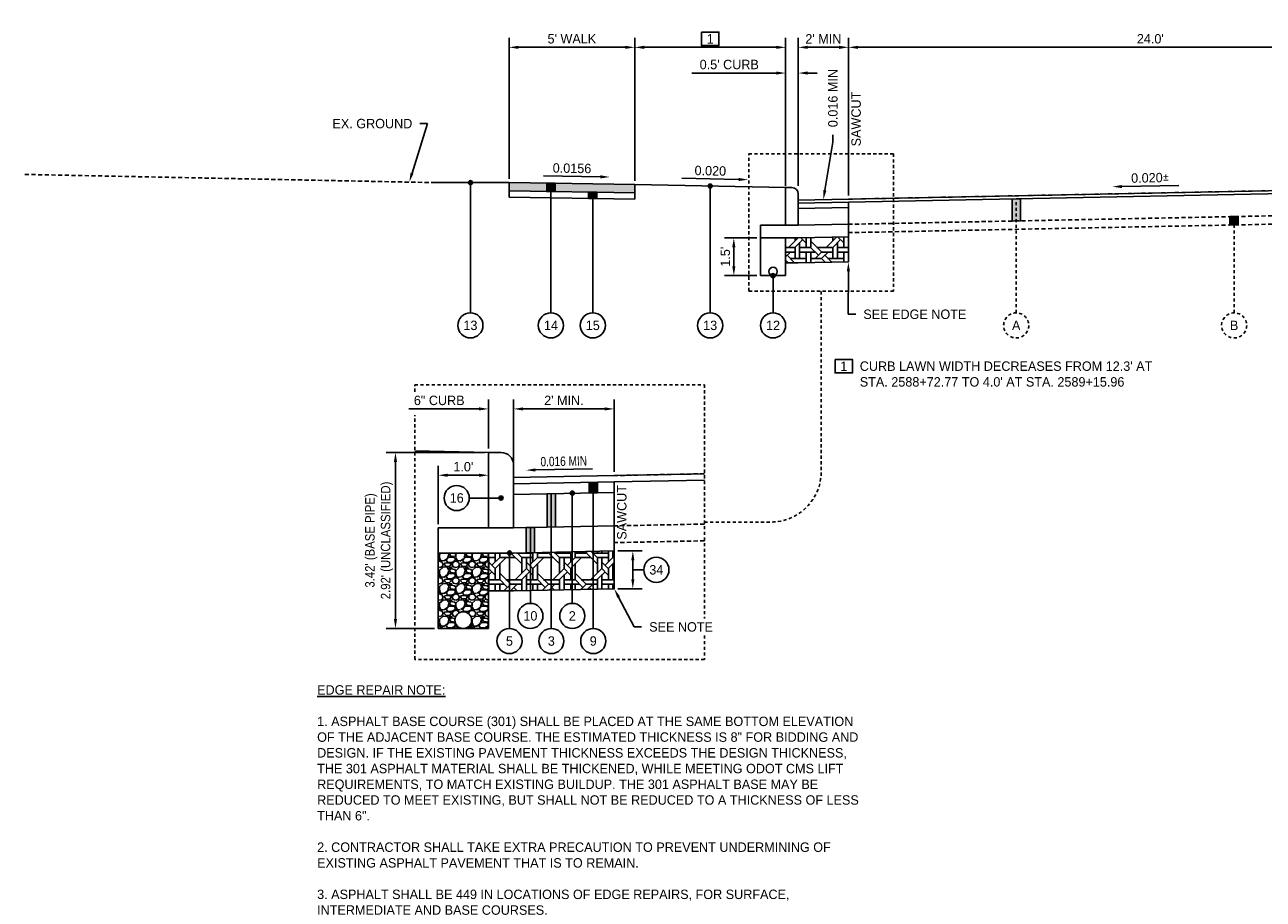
# Model space of a CAD drawing. Header units: feet. Extents: x 904 to 1979, y -2403 to -1843.
# Tile 32 of 34: x 1826 to 1875, y -1901 to -1866. Entities that reach past the tile are written whole.
import ezdxf
from ezdxf import colors
from ezdxf.entities.mleader import LeaderData, LeaderLine
from ezdxf.math import Vec2, Vec3

# ---------------------------------------------------------------- set-up
doc = ezdxf.new("R2010")
doc.units = ezdxf.units.FT
doc.header["$MEASUREMENT"] = 0
doc.linetypes.add('HIDDEN', pattern=[0.375, 0.25, -0.125])
doc.linetypes.add('OhDOT_USTN3', pattern=[0.22, 0.165, -0.055])
for name, color, linetype in [('PV_X_EOP', 27, 'OhDOT_USTN3'), ('RD_P_Text', 1, 'Continuous'), ('SC_Shading1', 247, 'Continuous'), ('SC_Shading1_Resurfacing', 247, 'Continuous'), ('SC_Shading2', 255, 'Continuous')]:
    doc.layers.add(name, color=color, linetype=linetype)
doc.styles.add('Slanted-Normal', font='font31.shx', dxfattribs={"height": 0.1})
doc.styles.get("Standard").update_dxf_attribs({"font": 'font31.shx'})
doc.dimstyles.new('COEC', dxfattribs={"dimscale": 13.9, "dimtxt": 0.18, "dimasz": 0.18, "dimexe": 0.18, "dimexo": 0.0625, "dimgap": 0.09, "dimtad": 1, "dimzin": 0, "dimdsep": 46, "dimtxsty": 'Standard', "dimcen": 0.09, "dimclrd": 256, "dimclre": 256, "dimclrt": 256, "dimaunit": 1, "dimadec": 4, "dimazin": 0, "dimtfac": 1, "dimtofl": 0, "dimtmove": 0, "dimatfit": 3, "dimfxl": 1, "dimtolj": 1, "dimtzin": 0, "dimlwd": -1, "dimlwe": -1, "dimarcsym": 0})

# ---------------------------------------------------------------- blocks, each defined once
blk = doc.blocks.new('*D1103')
at = {"layer": 'Defpoints', "color": 0, "transparency": 16777216}
for p in [(1882.37, -1866.596), (1858.37, -1867.041), (1858.37, -1873.076)]:
    blk.add_point(p, dxfattribs=at)
at = {"layer": 'RD_P_Text', "transparency": 16777216}
for p, q in [((1858.37, -1872.926), (1858.37, -1866.666)), ((1882.37, -1866.746), (1882.37, -1867.416)), ((1881.995, -1867.041), (1858.745, -1867.041))]:
    blk.add_line(p, q, dxfattribs=at)
for points in [[(1858.745, -1866.979), (1858.745, -1867.104), (1858.37, -1867.041)], [(1881.995, -1866.979), (1881.995, -1867.104), (1882.37, -1867.041)]]:
    blk.add_solid(points, dxfattribs=at)
at = {"layer": 'RD_P_Text', "transparency": 16777216, "insert": (1870.37, -1866.704), "char_height": 0.375, "attachment_point": 5}
blk.add_mtext("\\A1;24.0'", dxfattribs=at)
blk = doc.blocks.new('*D1097')
at = {"layer": 'Defpoints', "color": 0, "transparency": 16777216}
for p in [(1855.87, -1868.064), (1855.87, -1872.699), (1856.37, -1872.699)]:
    blk.add_point(p, dxfattribs=at)
at = {"layer": 'RD_P_Text', "transparency": 16777216}
for p, q in [((1855.87, -1872.549), (1855.87, -1867.689)), ((1856.37, -1872.549), (1856.37, -1867.689)), ((1855.495, -1868.064), (1852.135, -1868.064)), ((1856.745, -1868.064), (1857.12, -1868.064))]:
    blk.add_line(p, q, dxfattribs=at)
for points in [[(1855.495, -1868.001), (1855.495, -1868.126), (1855.87, -1868.064)], [(1856.745, -1868.001), (1856.745, -1868.126), (1856.37, -1868.064)]]:
    blk.add_solid(points, dxfattribs=at)
at = {"layer": 'RD_P_Text', "transparency": 16777216, "insert": (1853.628, -1867.726), "char_height": 0.375, "attachment_point": 5}
blk.add_mtext("\\A1;0.5' CURB", dxfattribs=at)
blk = doc.blocks.new('*D1096')
at = {"layer": 'Defpoints', "color": 0, "transparency": 16777216}
for p in [(1849.87, -1867.041), (1849.87, -1872.496), (1855.87, -1872.699)]:
    blk.add_point(p, dxfattribs=at)
at = {"layer": 'RD_P_Text', "transparency": 16777216}
for p, q in [((1849.87, -1872.346), (1849.87, -1866.666)), ((1855.87, -1872.549), (1855.87, -1866.666)), ((1855.495, -1867.041), (1850.245, -1867.041))]:
    blk.add_line(p, q, dxfattribs=at)
for points in [[(1850.245, -1866.979), (1850.245, -1867.104), (1849.87, -1867.041)], [(1855.495, -1866.979), (1855.495, -1867.104), (1855.87, -1867.041)]]:
    blk.add_solid(points, dxfattribs=at)
at = {"layer": 'RD_P_Text', "transparency": 16777216, "insert": (1852.87, -1866.704), "char_height": 0.375, "attachment_point": 5}
blk.add_mtext('\\A1;1', dxfattribs=at)
blk = doc.blocks.new('*D1100')
at = {"layer": 'Defpoints', "color": 0, "transparency": 16777216}
for p in [(1844.87, -1867.041), (1844.87, -1872.418), (1849.87, -1872.496)]:
    blk.add_point(p, dxfattribs=at)
at = {"layer": 'RD_P_Text', "transparency": 16777216}
for p, q in [((1844.87, -1872.268), (1844.87, -1866.666)), ((1849.87, -1872.346), (1849.87, -1866.666)), ((1849.495, -1867.041), (1845.245, -1867.041))]:
    blk.add_line(p, q, dxfattribs=at)
for points in [[(1845.245, -1866.979), (1845.245, -1867.104), (1844.87, -1867.041)], [(1849.495, -1866.979), (1849.495, -1867.104), (1849.87, -1867.041)]]:
    blk.add_solid(points, dxfattribs=at)
at = {"layer": 'RD_P_Text', "transparency": 16777216, "insert": (1847.37, -1866.704), "char_height": 0.375, "attachment_point": 5}
blk.add_mtext("\\A1;5' WALK", dxfattribs=at)
blk = doc.blocks.new('*D1106')
at = {"layer": 'Defpoints', "color": 0, "transparency": 16777216}
for p in [(1845.053, -1881.416), (1845.053, -1883.645), (1849.053, -1884.065)]:
    blk.add_point(p, dxfattribs=at)
at = {"layer": 'RD_P_Text', "transparency": 16777216}
for p, q in [((1845.053, -1883.495), (1845.053, -1881.041)), ((1849.053, -1883.915), (1849.053, -1881.041)), ((1848.678, -1881.416), (1845.428, -1881.416))]:
    blk.add_line(p, q, dxfattribs=at)
for points in [[(1845.428, -1881.354), (1845.428, -1881.479), (1845.053, -1881.416)], [(1848.678, -1881.354), (1848.678, -1881.479), (1849.053, -1881.416)]]:
    blk.add_solid(points, dxfattribs=at)
at = {"layer": 'RD_P_Text', "transparency": 16777216, "insert": (1847.053, -1881.079), "char_height": 0.375, "attachment_point": 5}
blk.add_mtext("\\A1;2' MIN.", dxfattribs=at)
blk = doc.blocks.new('*D1107')
at = {"layer": 'Defpoints', "color": 0, "transparency": 16777216}
for p in [(1844.053, -1881.416), (1844.053, -1883.145), (1845.053, -1883.645)]:
    blk.add_point(p, dxfattribs=at)
at = {"layer": 'RD_P_Text', "transparency": 16777216}
for p, q in [((1844.053, -1882.995), (1844.053, -1881.041)), ((1845.053, -1883.495), (1845.053, -1881.041)), ((1843.678, -1881.416), (1840.887, -1881.416)), ((1845.428, -1881.416), (1845.803, -1881.416))]:
    blk.add_line(p, q, dxfattribs=at)
for points in [[(1843.678, -1881.354), (1843.678, -1881.479), (1844.053, -1881.416)], [(1845.428, -1881.354), (1845.428, -1881.479), (1845.053, -1881.416)]]:
    blk.add_solid(points, dxfattribs=at)
at = {"layer": 'RD_P_Text', "transparency": 16777216, "insert": (1842.095, -1881.079), "char_height": 0.375, "attachment_point": 5}
blk.add_mtext('\\A1;6" CURB', dxfattribs=at)
blk = doc.blocks.new('*D1108')
at = {"layer": 'Defpoints', "color": 0, "transparency": 16777216}
for p in [(1844.053, -1883.145), (1840.356, -1890.145), (1842.053, -1890.145)]:
    blk.add_point(p, dxfattribs=at)
at = {"layer": 'RD_P_Text', "transparency": 16777216}
for p, q in [((1843.903, -1883.145), (1839.981, -1883.145)), ((1840.356, -1883.52), (1840.356, -1889.77)), ((1841.903, -1890.145), (1839.981, -1890.145))]:
    blk.add_line(p, q, dxfattribs=at)
for points in [[(1840.293, -1883.52), (1840.418, -1883.52), (1840.356, -1883.145)], [(1840.293, -1889.77), (1840.418, -1889.77), (1840.356, -1890.145)]]:
    blk.add_solid(points, dxfattribs=at)
at = {"layer": 'RD_P_Text', "transparency": 16777216, "insert": (1839.706, -1886.645), "char_height": 0.375, "attachment_point": 5, "rotation": 90}
blk.add_mtext("\\A1;{\\W0.9;3.42' (BASE PIPE)\\P2.92' (UNCLASSIFIED)}", dxfattribs=at)
blk = doc.blocks.new('*D1109')
at = {"layer": 'Defpoints', "color": 0, "transparency": 16777216}
for p in [(1853.81, -1874.616), (1854.87, -1874.616), (1854.87, -1876.116)]:
    blk.add_point(p, dxfattribs=at)
at = {"layer": 'RD_P_Text', "transparency": 16777216}
for p, q in [((1854.72, -1874.616), (1853.435, -1874.616)), ((1853.81, -1875.741), (1853.81, -1874.991)), ((1854.72, -1876.116), (1853.435, -1876.116))]:
    blk.add_line(p, q, dxfattribs=at)
for points in [[(1853.747, -1874.991), (1853.872, -1874.991), (1853.81, -1874.616)], [(1853.747, -1875.741), (1853.872, -1875.741), (1853.81, -1876.116)]]:
    blk.add_solid(points, dxfattribs=at)
at = {"layer": 'RD_P_Text', "transparency": 16777216, "insert": (1853.472, -1875.366), "char_height": 0.375, "attachment_point": 5, "rotation": 90}
blk.add_mtext("\\A1;1.5'", dxfattribs=at)
blk = doc.blocks.new('*D1110')
at = {"layer": 'Defpoints', "color": 0, "transparency": 16777216}
for p in [(1844.053, -1883.145), (1842.053, -1884.053), (1842.053, -1886.145)]:
    blk.add_point(p, dxfattribs=at)
at = {"layer": 'RD_P_Text', "transparency": 16777216}
for p, q in [((1844.053, -1883.295), (1844.053, -1884.428)), ((1842.053, -1885.995), (1842.053, -1883.678)), ((1843.678, -1884.053), (1842.428, -1884.053))]:
    blk.add_line(p, q, dxfattribs=at)
for points in [[(1842.428, -1883.99), (1842.428, -1884.115), (1842.053, -1884.053)], [(1843.678, -1883.99), (1843.678, -1884.115), (1844.053, -1884.053)]]:
    blk.add_solid(points, dxfattribs=at)
at = {"layer": 'RD_P_Text', "transparency": 16777216, "insert": (1843.053, -1883.715), "char_height": 0.375, "attachment_point": 5}
blk.add_mtext("\\A1;1.0'", dxfattribs=at)
blk = doc.blocks.new('*D1111')
at = {"layer": 'Defpoints', "color": 0, "transparency": 16777216}
for p in [(1856.37, -1867.041), (1856.37, -1872.699), (1858.37, -1873.076)]:
    blk.add_point(p, dxfattribs=at)
at = {"layer": 'RD_P_Text', "transparency": 16777216}
for p, q in [((1856.37, -1872.549), (1856.37, -1866.666)), ((1858.37, -1872.926), (1858.37, -1866.666)), ((1857.995, -1867.041), (1856.745, -1867.041))]:
    blk.add_line(p, q, dxfattribs=at)
for points in [[(1856.745, -1866.979), (1856.745, -1867.104), (1856.37, -1867.041)], [(1857.995, -1866.979), (1857.995, -1867.104), (1858.37, -1867.041)]]:
    blk.add_solid(points, dxfattribs=at)
at = {"layer": 'RD_P_Text', "transparency": 16777216, "insert": (1857.37, -1866.704), "char_height": 0.375, "attachment_point": 5}
blk.add_mtext("\\A1;2' MIN", dxfattribs=at)
blk = doc.blocks.new('*D1409')
at = {"layer": 'Defpoints', "color": 0, "transparency": 16777216}
for p in [(1849.053, -1887.064), (1849.053, -1888.564), (1849.793, -1888.564)]:
    blk.add_point(p, dxfattribs=at)
at = {"layer": 'RD_P_Text', "transparency": 16777216}
for p, q in [((1849.203, -1887.064), (1850.168, -1887.064)), ((1849.793, -1887.439), (1849.793, -1888.189)), ((1849.203, -1888.564), (1850.168, -1888.564))]:
    blk.add_line(p, q, dxfattribs=at)
for points in [[(1849.731, -1887.439), (1849.856, -1887.439), (1849.793, -1887.064)], [(1849.731, -1888.189), (1849.856, -1888.189), (1849.793, -1888.564)]]:
    blk.add_solid(points, dxfattribs=at)

msp = doc.modelspace()

# ---------------------------------------------------------------- hatches: boundary and pattern name
at = {"layer": 'RD_P_Text'}
h = msp.add_hatch(color=256, dxfattribs=at)
h.dxf.hatch_style = 1
edge = h.paths.add_edge_path()
edge.add_arc((1843.336, -1872.418), 0.08, 0, 360)
h = msp.add_hatch(color=256, dxfattribs=at)
h.dxf.hatch_style = 1
h.paths.add_polyline_path([(1846.37, -1872.441), (1846.702, -1872.446), (1846.702, -1872.779), (1846.37, -1872.774)])
h = msp.add_hatch(color=256, dxfattribs=at)
h.dxf.hatch_style = 1
edge = h.paths.add_edge_path()
edge.add_arc((1852.87, -1872.556), 0.08, 0, 360)
h = msp.add_hatch(color=256, dxfattribs=at)
h.dxf.hatch_style = 1
h.paths.add_polyline_path([(1848.036, -1872.8), (1848.368, -1872.805), (1848.368, -1873.055), (1848.036, -1873.05)])
h = msp.add_hatch(color=256, dxfattribs=at)
h.dxf.hatch_style = 1
h.paths.add_polyline_path([(1864.871, -1873.071), (1865.204, -1873.064), (1865.204, -1873.939), (1864.871, -1873.946)])
h = msp.add_hatch(color=256, dxfattribs=at)
h.dxf.hatch_style = 1
h.paths.add_polyline_path([(1873.537, -1873.772), (1873.87, -1873.766), (1873.87, -1874.099), (1873.537, -1874.106)])
h = msp.add_hatch(color=256, dxfattribs=at)
h.dxf.hatch_style = 1
edge = h.paths.add_edge_path()
edge.add_arc((1855.37, -1876.116), 0.08, 0, 360)
h = msp.add_hatch(color=256, dxfattribs=at)
h.dxf.hatch_style = 1
h.paths.add_polyline_path([(1848.387, -1884.328), (1848.387, -1884.745), (1848.053, -1884.752), (1848.053, -1884.335)])
h = msp.add_hatch(color=256, dxfattribs=at)
h.dxf.hatch_style = 1
edge = h.paths.add_edge_path()
edge.add_arc((1844.553, -1884.958), 0.08, 0, 360)
h = msp.add_hatch(color=256, dxfattribs=at)
h.dxf.hatch_style = 1
h.paths.add_polyline_path([(1846.72, -1884.778), (1846.72, -1886.11), (1846.387, -1886.117), (1846.387, -1884.785)])
h = msp.add_hatch(color=256, dxfattribs=at)
h.dxf.hatch_style = 1
edge = h.paths.add_edge_path()
edge.add_arc((1847.387, -1884.765), 0.08, 0, 360)
h = msp.add_hatch(color=256, dxfattribs=at)
h.dxf.hatch_style = 1
h.paths.add_polyline_path([(1845.887, -1886.127), (1845.553, -1886.134), (1845.553, -1887.134), (1845.887, -1887.127)])
h = msp.add_hatch(color=256, dxfattribs=at)
h.dxf.hatch_style = 1
edge = h.paths.add_edge_path()
edge.add_arc((1844.887, -1887.144), 0.08, 0, 360)
at = {"layer": 'SC_Shading1'}
h = msp.add_hatch(dxfattribs=at)
h.set_pattern_fill('WICKER', color=256, scale=1.5)
h.set_pattern_definition([(0, (-42.5737, 157.4974), (0, 1.5), [0.439335, -0.257355, 0.621315, -0.18198]), (0, (-42.5737, 157.3154), (0, 1.5), [0.621315, -0.257355, 0.439335, -0.18198]), (0, (-42.1344, 158.376), (0, 1.5), [0.621315, -0.257355, 0.439335, -0.18198]), (0, (-42.1344, 158.558), (0, 1.5), [0.439335, -0.257355, 0.621315, -0.18198]), (90, (-42.3163, 157.4974), (-1.5, 9e-17), [0.439335, -0.257355, 0.621315, -0.18198]), (90, (-42.1344, 157.4974), (-1.5, 9e-17), [0.621315, -0.257355, 0.439335, -0.18198]), (90, (-41.2557, 157.7547), (-1.5, 9e-17), [0.621315, -0.18198, 0.439335, -0.257355]), (90, (-41.0737, 157.9367), (-1.5, 9e-17), [0.439335, -0.18198, 0.621315, -0.257355]), (135, (-41.8237, 157.1867), (-1.4999962, -1.4999962), [0.439335, -0.257355, 0.36396, -0.257355, 0.621315, -0.18198]), (135, (-41.695, 157.3154), (-1.4999962, -1.4999962), [0.621315, -0.257355, 0.36396, -0.257355, 0.439335, -0.18198]), (135, (-40.8163, 157.6793), (-1.4999962, -1.4999962), [0.36396, -0.257355, 0.621315, -0.18198, 0.439335, -0.257355]), (135, (-40.8163, 157.9367), (-1.4999962, -1.4999962), [0.36396, -0.257355, 0.439335, -0.18198, 0.621315, -0.257355]), (45, (-41.695, 157.058), (-1.4999962, 1.4999962), [0.36396, -0.257355, 0.439335, -0.18198, 0.621315, -0.257355]), (45, (-41.9524, 157.058), (-1.4999962, 1.4999962), [0.36396, -0.257355, 0.621315, -0.18198, 0.439335, -0.257355]), (45, (-42.7557, 157.4974), (-1.4999962, 1.4999962), [0.439335, -0.18198, 0.621315, -0.257355, 0.36396, -0.257355]), (45, (-43.013, 157.4974), (-1.4999962, 1.4999962), [0.621315, -0.18198, 0.439335, -0.257355, 0.36396, -0.257355])])
h.paths.add_polyline_path([(1855.87, -1875.615), (1856.37, -1875.615), (1858.37, -1875.575), (1858.37, -1874.575), (1856.37, -1874.615), (1855.87, -1874.616)])
h = msp.add_hatch(dxfattribs=at)
h.set_pattern_fill('WICKER', color=256, scale=1.5)
h.set_pattern_definition([(0, (-53.4357, 145.7927), (0, 1.5), [0.439335, -0.257355, 0.621315, -0.18198]), (0, (-53.4357, 145.6108), (0, 1.5), [0.621315, -0.257355, 0.439335, -0.18198]), (0, (-52.9963, 146.6714), (0, 1.5), [0.621315, -0.257355, 0.439335, -0.18198]), (0, (-52.9963, 146.8534), (0, 1.5), [0.439335, -0.257355, 0.621315, -0.18198]), (90, (-53.1783, 145.7927), (-1.5, 9e-17), [0.439335, -0.257355, 0.621315, -0.18198]), (90, (-52.9963, 145.7927), (-1.5, 9e-17), [0.621315, -0.257355, 0.439335, -0.18198]), (90, (-52.1177, 146.0501), (-1.5, 9e-17), [0.621315, -0.18198, 0.439335, -0.257355]), (90, (-51.9357, 146.2321), (-1.5, 9e-17), [0.439335, -0.18198, 0.621315, -0.257355]), (135, (-52.6857, 145.482), (-1.4999962, -1.4999962), [0.439335, -0.257355, 0.36396, -0.257355, 0.621315, -0.18198]), (135, (-52.557, 145.6108), (-1.4999962, -1.4999962), [0.621315, -0.257355, 0.36396, -0.257355, 0.439335, -0.18198]), (135, (-51.6783, 145.9747), (-1.4999962, -1.4999962), [0.36396, -0.257355, 0.621315, -0.18198, 0.439335, -0.257355]), (135, (-51.6783, 146.232), (-1.4999962, -1.4999962), [0.36396, -0.257355, 0.439335, -0.18198, 0.621315, -0.257355]), (45, (-52.557, 145.3534), (-1.4999962, 1.4999962), [0.36396, -0.257355, 0.439335, -0.18198, 0.621315, -0.257355]), (45, (-52.8144, 145.3534), (-1.4999962, 1.4999962), [0.36396, -0.257355, 0.621315, -0.18198, 0.439335, -0.257355]), (45, (-53.6177, 145.7927), (-1.4999962, 1.4999962), [0.439335, -0.18198, 0.621315, -0.257355, 0.36396, -0.257355]), (45, (-53.875, 145.7927), (-1.4999962, 1.4999962), [0.621315, -0.18198, 0.439335, -0.257355, 0.36396, -0.257355])])
h.paths.add_polyline_path([(1844.053, -1888.644), (1845.053, -1888.644), (1849.053, -1888.564), (1849.053, -1887.064), (1845.053, -1887.144), (1844.053, -1887.145)])
at = {"layer": 'SC_Shading1_Resurfacing'}
h = msp.add_hatch(dxfattribs=at)
h.set_pattern_fill('GRAVEL', color=256, scale=0.65)
h.set_pattern_definition([(228.0127875, (0.468, 0.65), (-5.2, -5.85), [0.0874484, -8.65740723]), (184.9697407, (0.4095, 0.585), (7.8, 0.65), [0.1500642, -14.8563511]), (132.510447, (0.26, 0.572), (6.5, -7.15), [0.1058122, -10.47542119]), (267.273689, (0.0065, 0.4095), (0.65, 13), [0.1366547, -13.52881273]), (292.8336542, (0, 0.273), (-3.25, 7.8), [0.13400075, -13.26609253]), (357.273689, (0.052, 0.1495), (-13, 0.65), [0.1366547, -13.52881273]), (37.6942405, (0.1885, 0.143), (-8.45, -6.5), [0.18071885, -17.89115156]), (72.2553284, (0.3315, 0.2535), (4.55, 14.3), [0.1706172, -16.89110897]), (121.4295656, (0.3835, 0.416), (-5.2, 8.45), [0.1371175, -13.57464752]), (175.2363583, (0.312, 0.533), (7.15, -0.65), [0.1565408, -7.67049568]), (222.3974378, (0.156, 0.546), (-7.8, -7.15), [0.2024412, -20.04169375]), (138.8140748, (0.65, 0.403), (-4.55, 3.9), [0.06909565, -6.84049913]), (171.4692344, (0.598, 0.4485), (8.45, -1.3), [0.13145405, -13.01398242]), (225, (0.468, 0.468), (-7e-17, -0.65), [0.09192365, -0.82731517]), (203.1985905, (0.4225, 0.546), (3.25, 1.3), [0.0495027, -4.90074982]), (291.8014095, (0.377, 0.5265), (-0.65, 1.95), [0.07000695, -3.43035017]), (30.9637565, (0.403, 0.4615), (1.95, 1.3), [0.11370385, -3.67641488]), (161.565051, (0.5005, 0.52), (1.3, -0.65), [0.08221915, -1.97326133]), (16.3895403, (0, 0.5265), (6.5, 1.95), [0.11518, -11.40284935]), (70.346176, (0.1105, 0.559), (-2.6, -7.15), [0.09662965, -9.56631504]), (293.1985905, (0.5005, 0.65), (-1.3, 3.25), [0.09900475, -4.85124777]), (343.6104597, (0.5395, 0.559), (-6.5, 1.95), [0.11518, -11.40284935]), (339.4439548, (0, 0.1235), (-3.25, 1.3), [0.111072, -5.44253043]), (294.7751406, (0.104, 0.0845), (-3.25, 7.15), [0.0930657, -9.21351799]), (66.8014095, (0.507, 0), (1.3, 3.25), [0.09900475, -4.85124777]), (17.3540246, (0.546, 0.091), (-8.45, -2.6), [0.10896015, -10.78702535]), (69.4439548, (0.1885, 0), (-1.3, -3.25), [0.055536, -5.49806643]), (101.3099325, (0.468, 0), (-0.65, 2.6), [0.0331435, -3.28121918]), (165.9637565, (0.4615, 0.0325), (1.95, -0.65), [0.13400075, -2.5460179]), (186.009006, (0.3315, 0.065), (6.5, 0.65), [0.1241825, -12.29405006]), (303.6900675, (0.403, 0.403), (-0.65, 1.3), [0.0937443, -2.24986403]), (353.1572266, (0.455, 0.325), (11.05, -1.3), [0.1636661, -16.2029157]), (60.945396, (0.6175, 0.3055), (-2.6, -4.55), [0.0669214, -6.62523819]), (90, (0.65, 0.364), (-0.65, 0.65), [0.039, -0.611]), (120.2564372, (0.3185, 0.0845), (2.6, -4.55), [0.0903006, -8.939788]), (48.0127875, (0.273, 0.1625), (5.2, 5.85), [0.1748968, -8.56995883]), (0, (0.39, 0.2925), (0.65, 0.65), [0.169, -0.481]), (325.3048465, (0.559, 0.2925), (6.5, -4.55), [0.1027741, -10.1746283]), (254.054604, (0.6435, 0.234), (-0.65, -2.6), [0.0946413, -4.63743013]), (207.6459754, (0.6175, 0.143), (-12.35, -6.5), [0.15409225, -15.25515822]), (175.4260787, (0.481, 0.0715), (-8.45, 0.65), [0.16301935, -16.13889772])])
edge = h.paths.add_edge_path()
edge.add_arc((1843.053, -1889.813), 0.332, 0, 360)
h.paths.add_polyline_path([(1844.053, -1887.145), (1842.053, -1887.145), (1842.053, -1890.145), (1843.053, -1890.145), (1844.053, -1890.145)])
at = {"layer": 'SC_Shading2'}
h = msp.add_hatch(color=256, dxfattribs=at)
h.dxf.hatch_style = 1
h.paths.add_polyline_path([(1849.87, -1872.829), (1844.87, -1872.751), (1844.87, -1872.418), (1849.87, -1872.496)])

# ---------------------------------------------------------------- linework, layer by layer
at = {"layer": 'PV_X_EOP', "flags": 128}
for points in [[(1825.615, -1872.094), (1841.803, -1872.418)], [(1882.37, -1872.596), (1858.37, -1873.076)], [(1882.37, -1873.596), (1858.37, -1874.076)], [(1882.37, -1873.929), (1858.37, -1874.409)], [(1852.64, -1883.993), (1849.053, -1884.065)], [(1852.64, -1885.993), (1849.053, -1886.065)], [(1852.64, -1886.66), (1849.053, -1886.731)]]:
    msp.add_lwpolyline(points, dxfattribs=at)
at = {"layer": 'RD_P_Text'}
for points in [[(1852.52, -1866.437), (1853.22, -1866.437), (1853.22, -1866.971), (1852.52, -1866.971)], [(1857.833, -1879.453), (1858.534, -1879.453), (1858.534, -1879.986), (1857.833, -1879.986)]]:
    msp.add_lwpolyline(points, close=True, dxfattribs=at)
at = {"layer": 'RD_P_Text', "linetype": 'HIDDEN', "ltscale": 0.5}
msp.add_lwpolyline([(1854.406, -1871.269), (1860.163, -1871.269), (1860.163, -1876.73), (1854.406, -1876.73)], close=True, dxfattribs=at)
at = {"layer": 'RD_P_Text', "linetype": 'ByBlock', "lineweight": -2}
for points in [[(1848.502, -1872.19), (1846.238, -1872.155)], [(1854.002, -1872.294), (1851.738, -1872.249)], [(1869.238, -1872.574), (1871.502, -1872.529)], [(1845.921, -1883.843), (1848.185, -1883.798)]]:
    msp.add_lwpolyline(points, dxfattribs=at)
at = {"layer": 'RD_P_Text', "flags": 128}
for points in [[(1844.87, -1872.418), (1841.803, -1872.418)], [(1843.336, -1872.418), (1843.336, -1877.596)], [(1849.87, -1872.496), (1844.87, -1872.418)], [(1849.87, -1872.829), (1844.87, -1872.751)], [(1846.37, -1872.441), (1846.702, -1872.446), (1846.702, -1872.779), (1846.37, -1872.774), (1846.37, -1872.441)], [(1849.87, -1872.496), (1855.87, -1872.616)], [(1852.87, -1872.556), (1852.87, -1877.596)], [(1856.12, -1872.616), (1855.87, -1872.616)], [(1858.37, -1873.076), (1882.37, -1872.596)], [(1858.37, -1873.201), (1882.37, -1872.721)], [(1849.87, -1873.079), (1844.87, -1873.001)], [(1848.036, -1872.8), (1848.368, -1872.805), (1848.368, -1873.055), (1848.036, -1873.05), (1848.036, -1872.8)], [(1856.37, -1873.116), (1858.37, -1873.076)], [(1856.37, -1873.241), (1858.37, -1873.201)], [(1864.871, -1873.071), (1865.204, -1873.064), (1865.204, -1873.939), (1864.871, -1873.946), (1864.871, -1873.071)], [(1856.37, -1873.449), (1858.37, -1873.409)], [(1873.537, -1873.772), (1873.87, -1873.766), (1873.87, -1874.099), (1873.537, -1874.106), (1873.537, -1873.772)], [(1855.87, -1874.116), (1854.87, -1874.116)], [(1854.87, -1874.616), (1854.87, -1874.116)], [(1856.37, -1874.116), (1855.87, -1874.116)], [(1856.37, -1874.115), (1858.37, -1874.075)], [(1856.37, -1874.615), (1854.87, -1874.616)], [(1854.87, -1874.616), (1854.87, -1876.116)], [(1855.87, -1874.616), (1855.87, -1876.116)], [(1856.37, -1874.615), (1858.37, -1874.575)], [(1856.37, -1875.615), (1855.87, -1875.615)], [(1856.37, -1875.615), (1858.37, -1875.575)], [(1855.87, -1876.116), (1854.87, -1876.116)], [(1855.37, -1876.116), (1855.37, -1877.596)], [(1841.125, -1883.086), (1844.053, -1883.145)], [(1844.553, -1883.145), (1844.053, -1883.145)], [(1845.053, -1884.145), (1849.053, -1884.065)], [(1849.053, -1884.065), (1852.64, -1883.993)], [(1845.053, -1884.395), (1849.053, -1884.315)], [(1848.387, -1884.328), (1848.387, -1884.745), (1848.053, -1884.752), (1848.053, -1884.335), (1848.387, -1884.328)], [(1849.053, -1884.315), (1852.64, -1884.243)], [(1844.553, -1884.958), (1843.291, -1884.958)], [(1845.053, -1884.812), (1849.053, -1884.732)], [(1846.72, -1884.778), (1846.72, -1886.11), (1846.387, -1886.117), (1846.387, -1884.785), (1846.72, -1884.778)], [(1845.053, -1886.144), (1849.053, -1886.064)], [(1844.053, -1886.145), (1842.053, -1886.145)], [(1842.053, -1887.145), (1842.053, -1886.145)], [(1845.053, -1886.145), (1844.053, -1886.145)], [(1845.887, -1886.127), (1845.553, -1886.134), (1845.553, -1887.134), (1845.887, -1887.127), (1845.887, -1886.127)], [(1845.053, -1887.144), (1849.053, -1887.064)], [(1845.053, -1887.144), (1842.053, -1887.145)], [(1842.053, -1887.145), (1842.053, -1890.145)], [(1844.053, -1887.145), (1844.053, -1890.145)], [(1849.793, -1887.814), (1850.229, -1887.814)], [(1845.053, -1888.644), (1844.053, -1888.644)], [(1845.053, -1888.644), (1849.053, -1888.564)], [(1844.053, -1890.145), (1842.053, -1890.145)]]:
    msp.add_lwpolyline(points, dxfattribs=at)
at = {"layer": 'RD_P_Text', "ltscale": 0.5, "flags": 128}
for points in [[(1844.87, -1873.001), (1844.87, -1872.418)], [(1846.37, -1872.774), (1846.37, -1872.441)], [(1846.536, -1877.596), (1846.536, -1872.444)], [(1846.702, -1872.779), (1846.702, -1872.446)], [(1849.87, -1873.079), (1849.87, -1872.496)], [(1855.87, -1874.116), (1855.87, -1872.616)], [(1848.036, -1873.05), (1848.036, -1872.8)], [(1848.202, -1877.596), (1848.202, -1872.803)], [(1848.368, -1873.055), (1848.368, -1872.805)], [(1856.37, -1874.116), (1856.37, -1872.866)], [(1858.37, -1875.575), (1858.37, -1873.201)], [(1864.871, -1873.946), (1864.871, -1873.071)], [(1865.204, -1873.939), (1865.204, -1873.064)], [(1873.537, -1874.106), (1873.537, -1873.772)], [(1873.87, -1874.099), (1873.87, -1873.766)], [(1844.053, -1886.145), (1844.053, -1883.145)], [(1845.053, -1886.145), (1845.053, -1883.645)], [(1848.053, -1884.752), (1848.053, -1884.335)], [(1848.22, -1890.145), (1848.22, -1884.332)], [(1848.387, -1884.745), (1848.387, -1884.328)], [(1849.053, -1888.564), (1849.053, -1884.315)], [(1846.387, -1886.117), (1846.387, -1884.785)], [(1846.553, -1890.145), (1846.553, -1884.782)], [(1846.72, -1886.11), (1846.72, -1884.778)], [(1847.387, -1889.145), (1847.387, -1884.765)], [(1845.553, -1887.134), (1845.553, -1886.134)], [(1845.72, -1889.145), (1845.72, -1886.13)], [(1845.887, -1887.127), (1845.887, -1886.127)], [(1844.887, -1890.145), (1844.887, -1887.144)]]:
    msp.add_lwpolyline(points, dxfattribs=at)
at = {"layer": 'RD_P_Text', "linetype": 'HIDDEN', "ltscale": 0.5, "flags": 128}
for points in [[(1865.038, -1877.596), (1865.038, -1873.067)], [(1873.704, -1877.596), (1873.704, -1873.769)]]:
    msp.add_lwpolyline(points, dxfattribs=at)
msp.add_lwpolyline([(1852.64, -1885.913), (1855.284, -1885.913, 0.414214), (1857.284, -1883.913), (1857.284, -1876.73)], format="xyb", dxfattribs=at)
at = {"layer": 'RD_P_Text', "linetype": 'HIDDEN', "ltscale": 0.5}
for points in [[(1841.125, -1880.735), (1841.125, -1880.452), (1852.64, -1880.452), (1852.64, -1889.749)], [(1852.64, -1890.42), (1852.64, -1891.373), (1841.125, -1891.373), (1841.125, -1881.659)]]:
    msp.add_lwpolyline(points, dxfattribs=at)
at = {"layer": 'RD_P_Text'}
for centre, radius in [((1843.336, -1872.418), 0.08), ((1852.87, -1872.556), 0.08), ((1855.37, -1875.95), 0.166), ((1855.37, -1876.116), 0.08), ((1843.336, -1878.096), 0.5), ((1846.536, -1878.096), 0.5), ((1848.202, -1878.096), 0.5), ((1852.87, -1878.096), 0.5), ((1855.37, -1878.096), 0.5), ((1842.791, -1884.958), 0.5), ((1844.553, -1884.958), 0.08), ((1847.387, -1884.765), 0.08), ((1844.887, -1887.144), 0.08), ((1850.729, -1887.814), 0.5), ((1843.053, -1889.813), 0.332), ((1845.72, -1889.645), 0.5), ((1847.387, -1889.645), 0.5), ((1844.887, -1890.645), 0.5), ((1846.553, -1890.645), 0.5), ((1848.22, -1890.645), 0.5)]:
    msp.add_circle(centre, radius, dxfattribs=at)
at = {"layer": 'RD_P_Text', "linetype": 'HIDDEN', "ltscale": 0.5}
for centre in [(1865.038, -1878.096), (1873.704, -1878.096)]:
    msp.add_circle(centre, 0.5, dxfattribs=at)
at = {"layer": 'RD_P_Text', "ltscale": 0.5}
for centre, radius in [((1856.12, -1872.866), 0.25), ((1844.553, -1883.645), 0.5)]:
    msp.add_arc(centre, radius, 0, 90, dxfattribs=at)
at = {"layer": 'RD_P_Text'}
for points in [[(1848.501, -1872.253), (1848.877, -1872.196), (1848.503, -1872.128)], [(1854, -1872.357), (1854.377, -1872.302), (1854.003, -1872.232)], [(1869.239, -1872.637), (1868.863, -1872.582), (1869.237, -1872.512)], [(1845.923, -1883.906), (1845.547, -1883.851), (1845.92, -1883.781)]]:
    msp.add_solid(points, dxfattribs=at)

# ---------------------------------------------------------------- texts
at = {"layer": 'RD_P_Text', "char_height": 0.375, "attachment_point": 5}
for s, width, insert, rotation in [('SAWCUT', 34.83485, (1858.673, -1869.891), 90), ('0.0156', 2.91398, (1847.375, -1871.85), 359.1063), ('0.020', 2.91398, (1852.876, -1871.949), 358.8542), ('0.020{\\fISOCPEUR|b0|i0|c0|p34;%%P}', 2.91398, (1870.363, -1872.229), 1.1458), ('{\\W0.8;0.016 MIN}', 3.98263, (1847.047, -1883.498), 1.1458), ('SAWCUT', 34.83485, (1849.356, -1885.529), 90)]:
    msp.add_mtext_dynamic_manual_height_columns(s, width=width, gutter_width=10, heights=[0], dxfattribs=dict(at, insert=insert, rotation=rotation))
at = {"layer": 'RD_P_Text', "char_height": 0.375}
for s, width, heights, insert, attachment_point in [('13', 34.83485, [0], (1843.336, -1878.096), 5), ('14', 34.83485, [0], (1846.536, -1878.096), 5), ('\\pxt43;15', 34.83485, [0], (1848.202, -1878.096), 5), ('13', 34.83485, [0], (1852.87, -1878.096), 5), ('12', 34.83485, [0], (1855.37, -1878.096), 5), ('A', 34.83485, [0], (1865.038, -1878.096), 5), ('B', 34.83485, [0], (1873.704, -1878.096), 5), ('\\pxt43;1', 34.83485, [0], (1858.183, -1879.719), 5), ("CURB LAWN WIDTH DECREASES FROM 12.3' AT \\PSTA. 2588+72.77 TO 4.0' AT STA. 2589+15.96", 21.75627, [9.075], (1858.818, -1879.528), 1), ('\\pxt43;16', 34.83485, [0], (1842.791, -1884.958), 5), ('34', 34.83485, [0], (1850.729, -1887.814), 5), ('10', 34.83485, [0], (1845.72, -1889.645), 5), ('2', 34.83485, [0], (1847.387, -1889.645), 5), ('5', 34.83485, [0], (1844.887, -1890.645), 5), ('3', 34.83485, [0], (1846.553, -1890.645), 5), ('9', 34.83485, [0], (1848.22, -1890.645), 5), ('{\\LEDGE REPAIR NOTE:\\P}\\P1. ASPHALT BASE COURSE (301) SHALL BE PLACED AT THE SAME BOTTOM ELEVATION OF THE ADJACENT BASE COURSE. THE ESTIMATED THICKNESS IS 8" FOR BIDDING AND DESIGN. IF THE EXISTING PAVEMENT THICKNESS EXCEEDS THE DESIGN THICKNESS, THE 301 ASPHALT MATERIAL SHALL BE THICKENED, WHILE MEETING ODOT CMS LIFT REQUIREMENTS, TO MATCH EXISTING BUILDUP. THE 301 ASPHALT BASE MAY BE REDUCED TO MEET EXISTING, BUT SHALL NOT BE REDUCED TO A THICKNESS OF LESS THAN 6". \\P\\P2. CONTRACTOR SHALL TAKE EXTRA PRECAUTION TO PREVENT UNDERMINING OF EXISTING ASPHALT PAVEMENT THAT IS TO REMAIN. \\P\\P3. ASPHALT SHALL BE 449 IN LOCATIONS OF EDGE REPAIRS, FOR SURFACE, INTERMEDIATE AND BASE COURSES. ', 21.75627, [11.728], (1837.241, -1892.399), 1)]:
    msp.add_mtext_dynamic_manual_height_columns(s, width=width, gutter_width=10, heights=heights, dxfattribs=dict(at, insert=insert, attachment_point=attachment_point))

# ---------------------------------------------------------------- dimensions: what is measured, and where the dimension line sits
at = {"layer": 'RD_P_Text'}
for base, p1, p2, text, picture, middle in [((1844.87, -1867.041), (1849.87, -1872.496), (1844.87, -1872.418), "5' WALK", '*D1100', (1847.37, -1866.704)), ((1849.87, -1867.041), (1855.87, -1872.699), (1849.87, -1872.496), '1', '*D1096', (1852.87, -1866.704)), ((1858.37, -1867.041), (1882.37, -1866.596), (1858.37, -1873.076), "24.0'", '*D1103', (1870.37, -1866.704)), ((1844.053, -1881.416), (1845.053, -1883.645), (1844.053, -1883.145), '6" CURB', '*D1107', (1842.095, -1881.079)), ((1845.053, -1881.416), (1849.053, -1884.065), (1845.053, -1883.645), "2' MIN.", '*D1106', (1847.053, -1881.079)), ((1842.053, -1884.053), (1844.053, -1883.145), (1842.053, -1886.145), "1.0'", '*D1110', (1843.053, -1883.715))]:
    dim = msp.add_linear_dim(base=base, p1=p1, p2=p2, text=text, dimstyle='COEC', override={"dimscale": 3, "dimtxt": 0.125, "dimasz": 0.125, "dimexe": 0.125, "dimexo": 0.05, "dimgap": 0.05}, dxfattribs=at)
    dim.commit()
    dim.dimension.update_dxf_attribs({"geometry": picture, "text_midpoint": middle})
for base, p1, p2, text, picture, middle in [((1856.37, -1867.041), (1858.37, -1873.076), (1856.37, -1872.699), "2' MIN", '*D1111', (1857.37, -1867.041)), ((1855.87, -1868.064), (1856.37, -1872.699), (1855.87, -1872.699), "0.5' CURB", '*D1097', (1853.628, -1868.064))]:
    dim = msp.add_linear_dim(base=base, p1=p1, p2=p2, text=text, dimstyle='COEC', override={"dimscale": 3, "dimtxt": 0.125, "dimasz": 0.125, "dimexe": 0.125, "dimexo": 0.05, "dimgap": 0.05}, dxfattribs=at)
    dim.commit()
    dim.dimension.update_dxf_attribs({"geometry": picture, "text_midpoint": middle, "dimtype": 160})
for base, p1, p2, text, picture, middle in [((1853.81, -1874.616), (1854.87, -1876.116), (1854.87, -1874.616), "1.5'", '*D1109', (1853.472, -1875.366)), ((1840.356, -1890.145), (1844.053, -1883.145), (1842.053, -1890.145), "{\\W0.9;3.42' (BASE PIPE)\\P2.92' (UNCLASSIFIED)}", '*D1108', (1839.706, -1886.645)), ((1849.793, -1888.564), (1849.053, -1887.064), (1849.053, -1888.564), ' ', '*D1409', (1849.793, -1887.814))]:
    dim = msp.add_linear_dim(base=base, p1=p1, p2=p2, angle=90, text=text, dimstyle='COEC', override={"dimscale": 3, "dimtxt": 0.125, "dimasz": 0.125, "dimexe": 0.125, "dimexo": 0.05, "dimgap": 0.05}, dxfattribs=at)
    dim.commit()
    dim.dimension.update_dxf_attribs({"geometry": picture, "text_midpoint": middle})

# ---------------------------------------------------------------- leaders
ml = msp.add_multileader_mtext('Standard', dxfattribs=at)
ml.set_content('0.016 MIN', color=256, style='Slanted-Normal')
ml.set_leader_properties()
ml.build(insert=Vec2(0, 0))
ml.multileader.update_dxf_attribs({"dogleg_length": 0.1, "arrow_head_size": 0.375, "scale": 3})
ctx = ml.context
ctx.base_point, ctx.scale, ctx.char_height, ctx.arrow_head_size, ctx.landing_gap_size, ctx.plane_origin, ctx.plane_x_axis, ctx.plane_y_axis = Vec3(1857.747, -1870.516), 3, 0.375, 0.375, 0.3, Vec3(1864.859, -1868.715), Vec3(0, 1), Vec3(-1, 0)
notes = []
notes.append((ctx, [(1, (1, 1, 0), (1857.747, -1870.816), (0, 1), 0.3, [(0, [(1857.37, -1873.096)], 0, [])])]))
ctx.mtext.insert, ctx.mtext.text_direction, ctx.mtext.rotation, ctx.mtext.flow_direction = Vec3(1857.56, -1870.216), Vec3(0, 1), 1.570796, 5
ml = msp.add_multileader_mtext('Standard', dxfattribs=at)
ml.set_content('EX. GROUND', color=256, style='Slanted-Normal')
ml.set_leader_properties()
ml.build(insert=Vec2(0, 0))
ml.multileader.update_dxf_attribs({"dogleg_length": 0.1, "arrow_head_size": 0.375, "scale": 3})
ctx = ml.context
ctx.base_point, ctx.scale, ctx.char_height, ctx.arrow_head_size, ctx.landing_gap_size, ctx.plane_origin = Vec3(1837.485, -1870.072), 3, 0.375, 0.375, 0.3, Vec3(1843.599, -1870.072)
ctx.text_align_type = 2
notes.append((ctx, [(0, (1, 1, 0), (1841.626, -1870.072), (-1, 0), 0.3, [(0, [(1840.905, -1872.4)], 0, [])])]))
ctx.mtext.insert, ctx.mtext.alignment, ctx.mtext.flow_direction = Vec3(1841.026, -1869.885), 3, 5
ml = msp.add_multileader_mtext('Standard', dxfattribs=at)
ml.set_content('1.5" PAVEMENT PLANING &\\PRESURFACING ON TRENCH\\PREPAIR (TYP.)', color=256, style='Slanted-Normal')
ml.set_leader_properties()
ml.build(insert=Vec2(0, 0))
ml.multileader.update_dxf_attribs({"dogleg_length": 0.1, "arrow_head_size": 0.375, "scale": 3})
ctx = ml.context
ctx.base_point, ctx.scale, ctx.char_height, ctx.arrow_head_size, ctx.landing_gap_size, ctx.plane_origin = Vec3(1883.723, -1876.156), 3, 0.375, 0.375, 0.3, Vec3(1891.68, -1876.296)
ctx.text_align_type = 2
notes.append((ctx, [(0, (1, 1, 0), (1891.644, -1876.156), (-1, 0), 0.3, [(0, [(1890.538, -1872.884)], 0, [])])]))
ctx.mtext.insert, ctx.mtext.width, ctx.mtext.alignment, ctx.mtext.flow_direction = Vec3(1891.044, -1875.968), 8.24504, 3, 5
ml = msp.add_multileader_mtext('Standard', dxfattribs=at)
ml.set_content('SEE EDGE NOTE', color=256, style='Slanted-Normal')
ml.set_leader_properties()
ml.build(insert=Vec2(0, 0))
ml.multileader.update_dxf_attribs({"dogleg_length": 0.1, "arrow_head_size": 0.375, "scale": 3})
ctx = ml.context
ctx.base_point, ctx.scale, ctx.char_height, ctx.arrow_head_size, ctx.landing_gap_size, ctx.plane_origin = Vec3(1858.659, -1877.653), 3, 0.375, 0.375, 0.3, Vec3(1865.995, -1876.08)
notes.append((ctx, [(1, (1, 1, 0), (1858.359, -1877.653), (1, 0), 0.3, [(0, [(1858.366, -1875.575)], 0, [])])]))
ctx.mtext.insert, ctx.mtext.flow_direction = Vec3(1858.959, -1877.465), 5
ml = msp.add_multileader_mtext('Standard', dxfattribs=at)
ml.set_content('SEE NOTE', color=256, style='Slanted-Normal')
ml.set_leader_properties()
ml.build(insert=Vec2(0, 0))
ml.multileader.update_dxf_attribs({"dogleg_length": 0.1, "arrow_head_size": 0.375, "scale": 3})
ctx = ml.context
ctx.base_point, ctx.scale, ctx.char_height, ctx.arrow_head_size, ctx.landing_gap_size, ctx.plane_origin = Vec3(1850.144, -1890.081), 3, 0.375, 0.375, 0.3, Vec3(1856.678, -1890.069)
notes.append((ctx, [(1, (1, 1, 0), (1849.844, -1890.081), (1, 0), 0.3, [(0, [(1849.053, -1888.564)], 0, [])])]))
ctx.mtext.insert, ctx.mtext.flow_direction = Vec3(1850.444, -1889.894), 5
for ctx, leaders in notes:
    for number, flags, end, landing, length, lines in leaders:
        leader = LeaderData()
        leader.index, (leader.has_last_leader_line, leader.has_dogleg_vector, leader.attachment_direction) = number, flags
        leader.last_leader_point, leader.dogleg_vector, leader.dogleg_length = Vec3(end), Vec3(landing), length
        for number, points, colour, breaks in lines:
            line = LeaderLine()
            line.index, line.vertices, line.color, line.breaks = number, Vec3.list(points), colors.encode_raw_color(colour), breaks
            leader.lines.append(line)
        ctx.leaders.append(leader)

doc.saveas('drawing.dxf')
